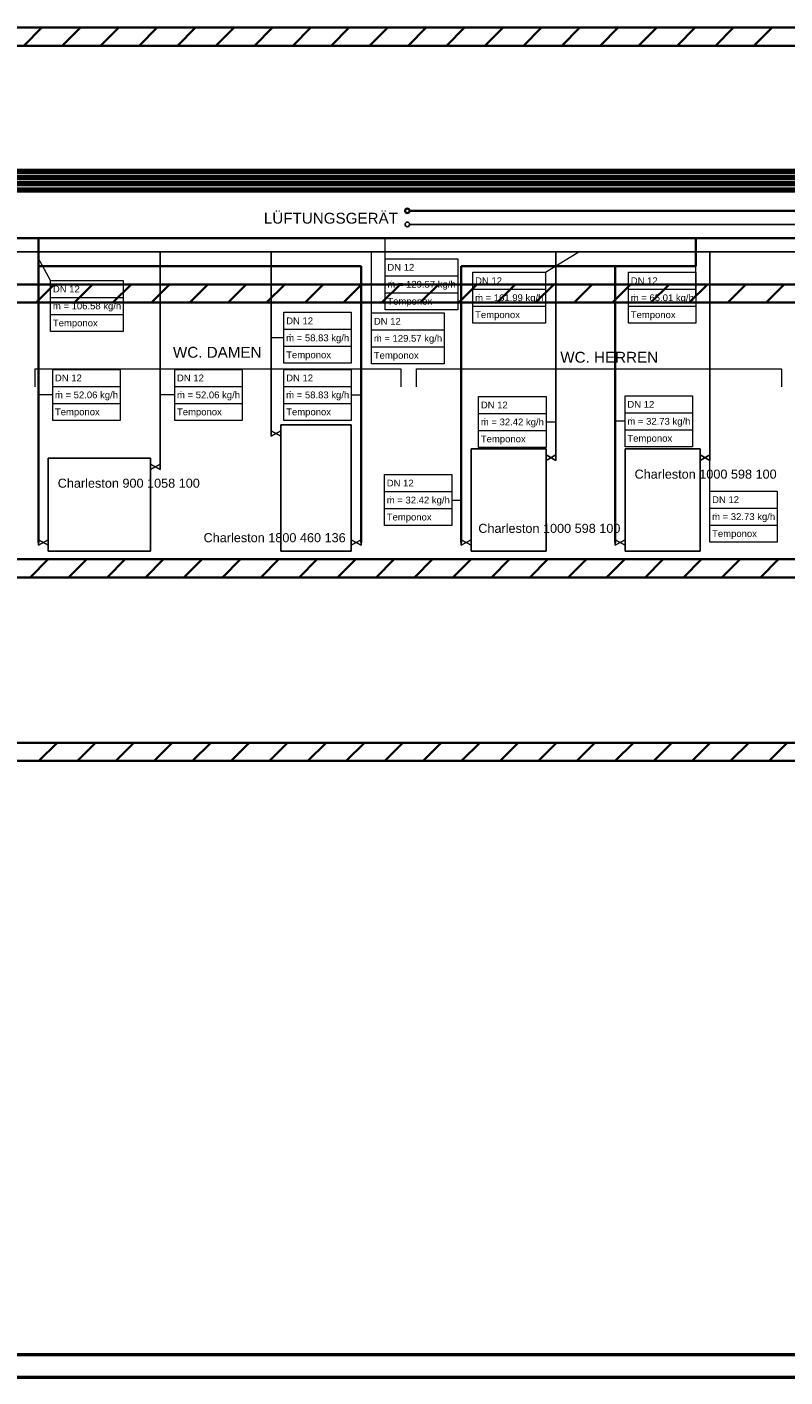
# Model space of a CAD drawing. Extents: x 635 to 1785, y -95 to 499.
# Tile 64 of 110: x 814 to 981, y -95 to 203. Entities that reach past the tile are written whole.
import ezdxf
from ezdxf.lldxf.tags import DXFTag

# ---------------------------------------------------------------- set-up
doc = ezdxf.new("R2010")
doc.units = 0
doc.layers.get('0').update_dxf_attribs({"lineweight": 35})
for name, color, linetype, lineweight, true_color in [('A_Wand_allgemein', 7, 'Continuous', 35, 0x585858), ('H_Ruecklauf', 5, 'Continuous', 35, 0x0000ff), ('H_Ruecklauf_Beschriftung', 5, 'Continuous', 18, 0x0000ff), ('H_Vorlauf', 1, 'Continuous', 25, 0xff0000), ('H_Vorlauf_Beschriftung', 1, 'Continuous', 18, 0xff0000), ('Heizkörper', 9, 'Continuous', 25, 0x808080), ('L_Klimageraet', 7, 'Continuous', 35, 0xababab), ('Rahmen', 7, 'Continuous', 35, 0x009900), ('Rohrleitung', 1, 'Continuous', 35, 0xff0000), ('Rohrleitung-Shading', 1, 'Continuous', 35, 0xff0000)]:
    doc.layers.add(name, color=color, linetype=linetype, lineweight=lineweight, true_color=true_color)
doc.layers.add('Raumnummerierung', color=7, linetype='Continuous', lineweight=18)
doc.layers.add('Symbole', color=7, linetype='Continuous', lineweight=13)
doc.styles.get("Standard").update_dxf_attribs({"font": 'arial.ttf'})
tags = doc.linetypes.add('fein_strichliert', pattern=[4, 1, -2, 1]).pattern_tags.tags
tags[8:9] = [DXFTag(74, 4), DXFTag(75, 0), DXFTag(340, '0'), DXFTag(46, 0.0), DXFTag(50, 0.0), DXFTag(44, 0.0), DXFTag(45, 0.0)]
tags[6:7] = [DXFTag(74, 4), DXFTag(75, 0), DXFTag(340, '0'), DXFTag(46, 0.0), DXFTag(50, 0.0), DXFTag(44, 0.0), DXFTag(45, 0.0)]
tags[4:5] = [DXFTag(74, 4), DXFTag(75, 0), DXFTag(340, '0'), DXFTag(46, 0.0), DXFTag(50, 0.0), DXFTag(44, 0.0), DXFTag(45, 0.0)]
tags = doc.linetypes.add('STRICHPUNKT2', pattern=[12.7, 6.35, -3.175, 0, -3.175]).pattern_tags.tags
tags[10:11] = [DXFTag(74, 4), DXFTag(75, 0), DXFTag(340, '0'), DXFTag(46, 0.0), DXFTag(50, 0.0), DXFTag(44, 0.0), DXFTag(45, 0.0)]
tags[8:9] = [DXFTag(74, 4), DXFTag(75, 0), DXFTag(340, '0'), DXFTag(46, 0.0), DXFTag(50, 0.0), DXFTag(44, 0.0), DXFTag(45, 0.0)]
tags[6:7] = [DXFTag(74, 4), DXFTag(75, 0), DXFTag(340, '0'), DXFTag(46, 0.0), DXFTag(50, 0.0), DXFTag(44, 0.0), DXFTag(45, 0.0)]
tags[4:5] = [DXFTag(74, 4), DXFTag(75, 0), DXFTag(340, '0'), DXFTag(46, 0.0), DXFTag(50, 0.0), DXFTag(44, 0.0), DXFTag(45, 0.0)]

# ---------------------------------------------------------------- blocks, each defined once
blk = doc.blocks.new('Shading-A06HSU8MNL', base_point=(1126.22, 166.63))
at = {"layer": 'Rohrleitung-Shading', "color": 12, "true_color": 0xd90000}
for points in [[(1126.22, 166.97), (1126.22, 167.3), (790.05, 166.97), (790.05, 167.3)], [(1126.22, 166.63), (1126.22, 166.97), (790.05, 166.63), (790.05, 166.97)]]:
    blk.add_solid(points, dxfattribs=at)
blk = doc.blocks.new('Shading-A06HSUEMNL', base_point=(1127.56, 167.98))
at = {"layer": 'Rohrleitung-Shading', "color": 12, "true_color": 0xd90000}
for points in [[(1127.56, 168.32), (1127.56, 168.65), (789.17, 168.32), (789.17, 168.65)], [(1127.56, 167.98), (1127.56, 168.32), (789.17, 167.98), (789.17, 168.32)]]:
    blk.add_solid(points, dxfattribs=at)
blk = doc.blocks.new('Shading-A06HSUFINL', base_point=(1130.43, 170.68))
at = {"layer": 'Rohrleitung-Shading', "color": 12, "true_color": 0xd90000}
for points in [[(1130.43, 171.02), (1130.43, 171.36), (760.93, 171.02), (760.93, 171.36)], [(1130.43, 170.68), (1130.43, 171.02), (760.93, 170.68), (760.93, 171.02)]]:
    blk.add_solid(points, dxfattribs=at)
blk = doc.blocks.new('Shading-A06HSUFWNL', base_point=(1107.21, 169.67))
at = {"layer": 'Rohrleitung-Shading', "color": 12, "true_color": 0xd90000}
for points in [[(1107.21, 170), (763.33, 170), (1107.21, 169.67), (763.33, 169.67)], [(1107.21, 169.67), (763.33, 169.67), (1112.33, 169.33), (763.33, 169.33)]]:
    blk.add_solid(points, dxfattribs=at)
blk = doc.blocks.new('Wand-A06HSUGYNL', base_point=(709.18, 142.1))
at = {"color": 0, "linetype": 'ByBlock', "lineweight": -2, "ltscale": 0.35}
for p, q in [((1135.1, 146.1), (776.3, 146.1)), ((1135.1, 142.1), (713.18, 142.1))]:
    blk.add_line(p, q, dxfattribs=at)
at = {"color": 0, "lineweight": -2}
for p, q in [((815.85, 142.1), (819.85, 146.1)), ((824.34, 142.1), (828.34, 146.1)), ((832.82, 142.1), (836.82, 146.1)), ((841.31, 142.1), (845.31, 146.1)), ((849.79, 142.1), (853.79, 146.1)), ((858.28, 142.1), (862.28, 146.1)), ((866.76, 142.1), (870.76, 146.1)), ((875.25, 142.1), (879.25, 146.1)), ((883.73, 142.1), (887.73, 146.1)), ((892.22, 142.1), (896.22, 146.1)), ((900.7, 142.1), (904.7, 146.1)), ((909.19, 142.1), (913.19, 146.1)), ((917.67, 142.1), (921.67, 146.1)), ((926.16, 142.1), (930.16, 146.1)), ((934.65, 142.1), (938.65, 146.1)), ((943.13, 142.1), (947.13, 146.1)), ((951.62, 142.1), (955.62, 146.1)), ((960.1, 142.1), (964.1, 146.1)), ((968.59, 142.1), (972.59, 146.1)), ((977.07, 142.1), (981.07, 146.1))]:
    blk.add_line(p, q, dxfattribs=at)
blk = doc.blocks.new('Wand-A06HSUH0NL', base_point=(713.18, 40.91))
at = {"color": 0, "linetype": 'ByBlock', "lineweight": -2, "ltscale": 0.35}
for p, q in [((713.18, 44.91), (1135.1, 44.91)), ((713.18, 40.91), (1519.37, 40.91))]:
    blk.add_line(p, q, dxfattribs=at)
at = {"color": 0, "lineweight": -2}
for p, q in [((816.48, 40.91), (820.48, 44.91)), ((824.97, 40.91), (828.97, 44.91)), ((833.45, 40.91), (837.45, 44.91)), ((841.94, 40.91), (845.94, 44.91)), ((850.42, 40.91), (854.42, 44.91)), ((858.91, 40.91), (862.91, 44.91)), ((867.39, 40.91), (871.39, 44.91)), ((875.88, 40.91), (879.88, 44.91)), ((884.36, 40.91), (888.36, 44.91)), ((892.85, 40.91), (896.85, 44.91)), ((901.33, 40.91), (905.33, 44.91)), ((909.82, 40.91), (913.82, 44.91)), ((918.3, 40.91), (922.3, 44.91)), ((926.79, 40.91), (930.79, 44.91)), ((935.27, 40.91), (939.27, 44.91)), ((943.76, 40.91), (947.76, 44.91)), ((952.25, 40.91), (956.25, 44.91)), ((960.73, 40.91), (964.73, 44.91)), ((969.22, 40.91), (973.22, 44.91)), ((977.7, 40.91), (981.7, 44.91))]:
    blk.add_line(p, q, dxfattribs=at)
blk = doc.blocks.new('Wand-A06HSUH6NL', base_point=(713.18, 81.42))
at = {"color": 0, "linetype": 'ByBlock', "lineweight": -2, "ltscale": 0.35}
for p, q in [((713.18, 85.42), (1199.92, 85.42)), ((713.18, 81.42), (1199.92, 81.42))]:
    blk.add_line(p, q, dxfattribs=at)
at = {"color": 0, "lineweight": -2}
for p, q in [((814.56, 81.42), (818.56, 85.42)), ((823.05, 81.42), (827.05, 85.42)), ((831.53, 81.42), (835.53, 85.42)), ((840.02, 81.42), (844.02, 85.42)), ((848.5, 81.42), (852.5, 85.42)), ((856.99, 81.42), (860.99, 85.42)), ((865.47, 81.42), (869.47, 85.42)), ((873.96, 81.42), (877.96, 85.42)), ((882.44, 81.42), (886.44, 85.42)), ((890.93, 81.42), (894.93, 85.42)), ((899.42, 81.42), (903.42, 85.42)), ((907.9, 81.42), (911.9, 85.42)), ((916.39, 81.42), (920.39, 85.42)), ((924.87, 81.42), (928.87, 85.42)), ((933.36, 81.42), (937.36, 85.42)), ((941.84, 81.42), (945.84, 85.42)), ((950.33, 81.42), (954.33, 85.42)), ((958.81, 81.42), (962.81, 85.42)), ((967.3, 81.42), (971.3, 85.42)), ((975.78, 81.42), (979.78, 85.42))]:
    blk.add_line(p, q, dxfattribs=at)
blk = doc.blocks.new('Verbraucher-A06HSUIANL', base_point=(897.32, 158.84))
at = {"color": 0, "lineweight": -2}
blk.add_circle((897.82, 159.34), 0.5, dxfattribs=at)
at = {"layer": 'H_Ruecklauf'}
blk.add_circle((897.82, 162.34), 0.5, dxfattribs=at)
blk = doc.blocks.new('Polygon-A06HSUJENL', base_point=(945.91, 87.21))
at = {"color": 0, "linetype": 'ByBlock', "lineweight": -2, "ltscale": 0.25}
for p, q in [((945.91, 109.76), (945.91, 87.21)), ((962.46, 109.76), (945.91, 109.76)), ((962.46, 87.21), (962.46, 109.76)), ((945.91, 87.21), (962.46, 87.21))]:
    blk.add_line(p, q, dxfattribs=at)
blk = doc.blocks.new('AutoCAD-Punkt-A06HSUJGNL', base_point=(964.63, 107.84))
at = {"color": 0, "lineweight": -2}
blk.add_line((964.63, 107.84), (964.63, 107.84), dxfattribs=at)
blk = doc.blocks.new('AutoCAD-Punkt-A06HSUJINL', base_point=(964.63, 107.84))
at = {"color": 0, "lineweight": -2}
blk.add_line((964.63, 107.84), (964.63, 107.84), dxfattribs=at)
blk = doc.blocks.new('AutoCAD-Punkt-A06HSUJKNL', base_point=(962.46, 107.84))
at = {"color": 0, "lineweight": -2}
blk.add_line((962.46, 107.84), (962.46, 107.84), dxfattribs=at)
blk = doc.blocks.new('Polygon-A06HSUJMNL', base_point=(911.91, 87.21))
at = {"color": 0, "linetype": 'ByBlock', "lineweight": -2, "ltscale": 0.25}
for p, q in [((911.91, 109.76), (911.91, 87.21)), ((928.46, 109.76), (911.91, 109.76)), ((928.46, 87.21), (928.46, 109.76)), ((911.91, 87.21), (928.46, 87.21))]:
    blk.add_line(p, q, dxfattribs=at)
blk = doc.blocks.new('AutoCAD-Punkt-A06HSUJONL', base_point=(930.62, 107.84))
at = {"color": 0, "lineweight": -2}
blk.add_line((930.62, 107.84), (930.62, 107.84), dxfattribs=at)
blk = doc.blocks.new('AutoCAD-Punkt-A06HSUJQNL', base_point=(930.62, 107.84))
at = {"color": 0, "lineweight": -2}
blk.add_line((930.62, 107.84), (930.62, 107.84), dxfattribs=at)
blk = doc.blocks.new('AutoCAD-Punkt-A06HSUJSNL', base_point=(928.46, 107.84))
at = {"color": 0, "lineweight": -2}
blk.add_line((928.46, 107.84), (928.46, 107.84), dxfattribs=at)
blk = doc.blocks.new('AutoCAD-Punkt-A06HSUJUNL', base_point=(943.75, 89.13))
at = {"color": 0, "lineweight": -2}
blk.add_line((943.75, 89.13), (943.75, 89.13), dxfattribs=at)
blk = doc.blocks.new('AutoCAD-Punkt-A06HSUJWNL', base_point=(943.75, 89.13))
at = {"color": 0, "lineweight": -2}
blk.add_line((943.75, 89.13), (943.75, 89.13), dxfattribs=at)
blk = doc.blocks.new('AutoCAD-Punkt-A06HSUJYNL', base_point=(945.91, 89.13))
at = {"color": 0, "lineweight": -2}
blk.add_line((945.91, 89.13), (945.91, 89.13), dxfattribs=at)
blk = doc.blocks.new('AutoCAD-Punkt-A06HSUK0NL', base_point=(909.74, 89.13))
at = {"color": 0, "lineweight": -2}
blk.add_line((909.74, 89.13), (909.74, 89.13), dxfattribs=at)
blk = doc.blocks.new('AutoCAD-Punkt-A06HSUK2NL', base_point=(909.74, 89.13))
at = {"color": 0, "lineweight": -2}
blk.add_line((909.74, 89.13), (909.74, 89.13), dxfattribs=at)
blk = doc.blocks.new('AutoCAD-Punkt-A06HSUK4NL', base_point=(911.91, 89.13))
at = {"color": 0, "lineweight": -2}
blk.add_line((911.91, 89.13), (911.91, 89.13), dxfattribs=at)
blk = doc.blocks.new('Polygon-A06HSUK6NL', base_point=(818.54, 87.21))
at = {"color": 0, "linetype": 'ByBlock', "lineweight": -2, "ltscale": 0.25}
for p, q in [((818.54, 87.21), (818.54, 107.76)), ((818.54, 107.76), (841.09, 107.76)), ((841.09, 107.76), (841.09, 87.21)), ((841.09, 87.21), (818.54, 87.21))]:
    blk.add_line(p, q, dxfattribs=at)
blk = doc.blocks.new('AutoCAD-Punkt-A06HSUK8NL', base_point=(843.26, 105.84))
at = {"color": 0, "lineweight": -2}
blk.add_line((843.26, 105.84), (843.26, 105.84), dxfattribs=at)
blk = doc.blocks.new('AutoCAD-Punkt-A06HSUKANL', base_point=(843.26, 105.84))
at = {"color": 0, "lineweight": -2}
blk.add_line((843.26, 105.84), (843.26, 105.84), dxfattribs=at)
blk = doc.blocks.new('AutoCAD-Punkt-A06HSUKCNL', base_point=(841.09, 105.84))
at = {"color": 0, "lineweight": -2}
blk.add_line((841.09, 105.84), (841.09, 105.84), dxfattribs=at)
blk = doc.blocks.new('AutoCAD-Punkt-A06HSUKENL', base_point=(816.37, 89.13))
at = {"color": 0, "lineweight": -2}
blk.add_line((816.37, 89.13), (816.37, 89.13), dxfattribs=at)
blk = doc.blocks.new('AutoCAD-Punkt-A06HSUKGNL', base_point=(816.37, 89.13))
at = {"color": 0, "lineweight": -2}
blk.add_line((816.37, 89.13), (816.37, 89.13), dxfattribs=at)
blk = doc.blocks.new('AutoCAD-Punkt-A06HSUKINL', base_point=(818.54, 89.13))
at = {"color": 0, "lineweight": -2}
blk.add_line((818.54, 89.13), (818.54, 89.13), dxfattribs=at)
blk = doc.blocks.new('Polygon-A06HSUKKNL', base_point=(869.93, 87.21))
at = {"color": 0, "linetype": 'ByBlock', "lineweight": -2, "ltscale": 0.25}
for p, q in [((869.93, 115.09), (885.46, 115.09)), ((869.93, 87.21), (869.93, 115.09)), ((885.46, 115.09), (885.46, 87.21)), ((885.46, 87.21), (869.93, 87.21))]:
    blk.add_line(p, q, dxfattribs=at)
blk = doc.blocks.new('AutoCAD-Punkt-A06HSUKMNL', base_point=(887.63, 89.13))
at = {"color": 0, "lineweight": -2}
blk.add_line((887.63, 89.13), (887.63, 89.13), dxfattribs=at)
blk = doc.blocks.new('AutoCAD-Punkt-A06HSUKONL', base_point=(887.63, 89.13))
at = {"color": 0, "lineweight": -2}
blk.add_line((887.63, 89.13), (887.63, 89.13), dxfattribs=at)
blk = doc.blocks.new('AutoCAD-Punkt-A06HSUKQNL', base_point=(885.46, 89.13))
at = {"color": 0, "lineweight": -2}
blk.add_line((885.46, 89.13), (885.46, 89.13), dxfattribs=at)
blk = doc.blocks.new('AutoCAD-Punkt-A06HSUKSNL', base_point=(867.76, 113.17))
at = {"color": 0, "lineweight": -2}
blk.add_line((867.76, 113.17), (867.76, 113.17), dxfattribs=at)
blk = doc.blocks.new('AutoCAD-Punkt-A06HSUKUNL', base_point=(867.76, 113.17))
at = {"color": 0, "lineweight": -2}
blk.add_line((867.76, 113.17), (867.76, 113.17), dxfattribs=at)
blk = doc.blocks.new('AutoCAD-Punkt-A06HSUKWNL', base_point=(869.93, 113.17))
at = {"color": 0, "lineweight": -2}
blk.add_line((869.93, 113.17), (869.93, 113.17), dxfattribs=at)
blk = doc.blocks.new('Wand-A06HSVJCNL', base_point=(772.3, 198.79))
at = {"color": 0, "linetype": 'ByBlock', "lineweight": -2, "ltscale": 0.35}
for p, q in [((1135.1, 202.79), (772.3, 202.79)), ((1135.1, 198.79), (776.3, 198.79))]:
    blk.add_line(p, q, dxfattribs=at)
at = {"color": 0, "lineweight": -2}
for p, q in [((813.14, 198.79), (817.14, 202.79)), ((821.63, 198.79), (825.63, 202.79)), ((830.11, 198.79), (834.11, 202.79)), ((838.6, 198.79), (842.6, 202.79)), ((847.08, 198.79), (851.08, 202.79)), ((855.57, 198.79), (859.57, 202.79)), ((864.05, 198.79), (868.05, 202.79)), ((872.54, 198.79), (876.54, 202.79)), ((881.02, 198.79), (885.02, 202.79)), ((889.51, 198.79), (893.51, 202.79)), ((897.99, 198.79), (901.99, 202.79)), ((906.48, 198.79), (910.48, 202.79)), ((914.97, 198.79), (918.97, 202.79)), ((923.45, 198.79), (927.45, 202.79)), ((931.94, 198.79), (935.94, 202.79)), ((940.42, 198.79), (944.42, 202.79)), ((948.91, 198.79), (952.91, 202.79)), ((957.39, 198.79), (961.39, 202.79)), ((965.88, 198.79), (969.88, 202.79)), ((974.36, 198.79), (978.36, 202.79))]:
    blk.add_line(p, q, dxfattribs=at)
blk = doc.blocks.new('Bauteilbeschriftung-A06HSVV8NL', base_point=(964.63, 89.21))
at = {"color": 0, "linetype": 'ByBlock', "lineweight": -2, "ltscale": 0.18}
blk.add_line((964.63, 100.46), (964.63, 107.84), dxfattribs=at)
at = {"color": 0, "lineweight": -2}
for p, q in [((964.63, 100.46), (979.51, 100.46)), ((964.63, 89.21), (964.63, 100.46)), ((979.51, 100.46), (979.51, 89.21)), ((964.63, 96.71), (979.51, 96.71)), ((964.63, 92.96), (979.51, 92.96)), ((979.51, 89.21), (964.63, 89.21))]:
    blk.add_line(p, q, dxfattribs=at)
at = {"color": 0, "linetype": 'ByBlock', "lineweight": -2, "ltscale": 0.18, "char_height": 1.5, "attachment_point": 1}
for s, insert in [('{\\fArial;DN 12}', (965.13, 99.33)), ('{\\fArial;ṁ = 32.73 kg/h}', (965.13, 95.58)), ('{\\fArial;Temponox}', (965.13, 91.83))]:
    blk.add_mtext(s, dxfattribs=dict(at, insert=insert))
blk = doc.blocks.new('Bauteilbeschriftung-A06HSVVANL', base_point=(943.75, 110.25))
at = {"color": 0, "lineweight": -2}
for p, q in [((945.92, 121.5), (960.81, 121.5)), ((945.92, 110.25), (945.92, 121.5)), ((960.81, 121.5), (960.81, 110.25)), ((945.92, 117.75), (960.81, 117.75)), ((945.92, 114), (960.81, 114)), ((960.81, 110.25), (945.92, 110.25))]:
    blk.add_line(p, q, dxfattribs=at)
at = {"color": 0, "linetype": 'ByBlock', "lineweight": -2, "ltscale": 0.18}
blk.add_line((945.92, 115.87), (943.75, 115.87), dxfattribs=at)
at = {"color": 0, "linetype": 'ByBlock', "lineweight": -2, "ltscale": 0.18, "char_height": 1.5, "attachment_point": 1}
for s, insert in [('{\\fArial;DN 12}', (946.42, 120.37)), ('{\\fArial;ṁ = 32.73 kg/h}', (946.42, 116.62)), ('{\\fArial;Temponox}', (946.42, 112.87))]:
    blk.add_mtext(s, dxfattribs=dict(at, insert=insert))
blk = doc.blocks.new('Bauteilbeschriftung-A06HSVVCNL', base_point=(913.57, 110.1))
at = {"color": 0, "lineweight": -2}
for p, q in [((913.57, 121.35), (928.46, 121.35)), ((913.57, 110.1), (913.57, 121.35)), ((928.46, 121.35), (928.46, 110.1)), ((913.57, 117.6), (928.46, 117.6)), ((913.57, 113.85), (928.46, 113.85)), ((928.46, 110.1), (913.57, 110.1))]:
    blk.add_line(p, q, dxfattribs=at)
at = {"color": 0, "linetype": 'ByBlock', "lineweight": -2, "ltscale": 0.18}
blk.add_line((928.46, 115.73), (930.62, 115.73), dxfattribs=at)
at = {"color": 0, "linetype": 'ByBlock', "lineweight": -2, "ltscale": 0.18, "char_height": 1.5, "attachment_point": 1}
for s, insert in [('{\\fArial;DN 12}', (914.07, 120.23)), ('{\\fArial;ṁ = 32.42 kg/h}', (914.07, 116.48)), ('{\\fArial;Temponox}', (914.07, 112.73))]:
    blk.add_mtext(s, dxfattribs=dict(at, insert=insert))
blk = doc.blocks.new('Bauteilbeschriftung-A06HSVVENL', base_point=(892.79, 92.85))
at = {"color": 0, "lineweight": -2}
for p, q in [((892.79, 104.1), (907.67, 104.1)), ((892.79, 92.85), (892.79, 104.1)), ((907.67, 104.1), (907.67, 92.85)), ((892.79, 100.35), (907.67, 100.35)), ((892.79, 96.6), (907.67, 96.6)), ((907.67, 92.85), (892.79, 92.85))]:
    blk.add_line(p, q, dxfattribs=at)
at = {"color": 0, "linetype": 'ByBlock', "lineweight": -2, "ltscale": 0.18}
blk.add_line((907.67, 98.48), (909.74, 98.48), dxfattribs=at)
at = {"color": 0, "linetype": 'ByBlock', "lineweight": -2, "ltscale": 0.18, "char_height": 1.5, "attachment_point": 1}
for s, insert in [('{\\fArial;DN 12}', (893.29, 102.98)), ('{\\fArial;ṁ = 32.42 kg/h}', (893.29, 99.23)), ('{\\fArial;Temponox}', (893.29, 95.48))]:
    blk.add_mtext(s, dxfattribs=dict(at, insert=insert))
blk = doc.blocks.new('Bauteilbeschriftung-A06HSVVGNL', base_point=(946.67, 137.53))
at = {"color": 0, "linetype": 'ByBlock', "lineweight": -2, "ltscale": 0.18}
blk.add_line((961.55, 143.15), (961.55, 150.09), dxfattribs=at)
at = {"color": 0, "lineweight": -2}
for p, q in [((946.67, 148.78), (961.55, 148.78)), ((946.67, 137.53), (946.67, 148.78)), ((961.55, 148.78), (961.55, 137.53)), ((946.67, 145.03), (961.55, 145.03)), ((946.67, 141.28), (961.55, 141.28)), ((961.55, 137.53), (946.67, 137.53))]:
    blk.add_line(p, q, dxfattribs=at)
at = {"color": 0, "linetype": 'ByBlock', "lineweight": -2, "ltscale": 0.18, "char_height": 1.5, "attachment_point": 1}
for s, insert in [('{\\fArial;DN 12}', (947.17, 147.65)), ('{\\fArial;ṁ = 65.01 kg/h}', (947.17, 143.9)), ('{\\fArial;Temponox}', (947.17, 140.15))]:
    blk.add_mtext(s, dxfattribs=dict(at, insert=insert))
blk = doc.blocks.new('Bauteilbeschriftung-A06HSVVINL', base_point=(912.3, 137.53))
at = {"color": 0, "linetype": 'ByBlock', "lineweight": -2, "ltscale": 0.18}
blk.add_line((928.35, 148.78), (935.73, 153.3), dxfattribs=at)
at = {"color": 0, "lineweight": -2}
for p, q in [((912.3, 148.78), (928.35, 148.78)), ((912.3, 137.53), (912.3, 148.78)), ((928.35, 148.78), (928.35, 137.53)), ((912.3, 145.03), (928.35, 145.03)), ((912.3, 141.28), (928.35, 141.28)), ((928.35, 137.53), (912.3, 137.53))]:
    blk.add_line(p, q, dxfattribs=at)
at = {"color": 0, "linetype": 'ByBlock', "lineweight": -2, "ltscale": 0.18, "char_height": 1.5, "attachment_point": 1}
for s, insert in [('{\\fArial;DN 12}', (912.8, 147.65)), ('{\\fArial;ṁ = 161.99 kg/h}', (912.8, 143.9)), ('{\\fArial;Temponox}', (912.8, 140.15))]:
    blk.add_mtext(s, dxfattribs=dict(at, insert=insert))
blk = doc.blocks.new('Bauteilbeschriftung-A06HSVVKNL', base_point=(892.92, 140.5))
at = {"color": 0, "linetype": 'ByBlock', "lineweight": -2, "ltscale": 0.18}
blk.add_line((892.92, 151.75), (892.92, 156.3), dxfattribs=at)
at = {"color": 0, "lineweight": -2}
for p, q in [((892.92, 151.75), (908.97, 151.75)), ((892.92, 140.5), (892.92, 151.75)), ((908.97, 151.75), (908.97, 140.5)), ((892.92, 148), (908.97, 148)), ((892.92, 144.25), (908.97, 144.25)), ((908.97, 140.5), (892.92, 140.5))]:
    blk.add_line(p, q, dxfattribs=at)
at = {"color": 0, "linetype": 'ByBlock', "lineweight": -2, "ltscale": 0.18, "char_height": 1.5, "attachment_point": 1}
for s, insert in [('{\\fArial;DN 12}', (893.42, 150.62)), ('{\\fArial;ṁ = 129.57 kg/h}', (893.42, 146.87)), ('{\\fArial;Temponox}', (893.42, 143.12))]:
    blk.add_mtext(s, dxfattribs=dict(at, insert=insert))
blk = doc.blocks.new('Bauteilbeschriftung-A06HSVVMNL', base_point=(889.94, 128.56))
at = {"color": 0, "linetype": 'ByBlock', "lineweight": -2, "ltscale": 0.18}
blk.add_line((889.94, 139.81), (889.94, 153.3), dxfattribs=at)
at = {"color": 0, "lineweight": -2}
for p, q in [((889.94, 139.81), (905.99, 139.81)), ((889.94, 128.56), (889.94, 139.81)), ((905.99, 139.81), (905.99, 128.56)), ((889.94, 136.06), (905.99, 136.06)), ((889.94, 132.31), (905.99, 132.31)), ((905.99, 128.56), (889.94, 128.56))]:
    blk.add_line(p, q, dxfattribs=at)
at = {"color": 0, "linetype": 'ByBlock', "lineweight": -2, "ltscale": 0.18, "char_height": 1.5, "attachment_point": 1}
for s, insert in [('{\\fArial;DN 12}', (890.44, 138.69)), ('{\\fArial;ṁ = 129.57 kg/h}', (890.44, 134.94)), ('{\\fArial;Temponox}', (890.44, 131.19))]:
    blk.add_mtext(s, dxfattribs=dict(at, insert=insert))
blk = doc.blocks.new('Bauteilbeschriftung-A06HSVVONL', base_point=(870.58, 116.08))
at = {"color": 0, "lineweight": -2}
for p, q in [((870.58, 127.33), (885.46, 127.33)), ((870.58, 116.08), (870.58, 127.33)), ((885.46, 127.33), (885.46, 116.08)), ((870.58, 123.58), (885.46, 123.58)), ((870.58, 119.83), (885.46, 119.83)), ((885.46, 116.08), (870.58, 116.08))]:
    blk.add_line(p, q, dxfattribs=at)
at = {"color": 0, "linetype": 'ByBlock', "lineweight": -2, "ltscale": 0.18}
blk.add_line((885.46, 121.7), (887.47, 121.7), dxfattribs=at)
at = {"color": 0, "linetype": 'ByBlock', "lineweight": -2, "ltscale": 0.18, "char_height": 1.5, "attachment_point": 1}
for s, insert in [('{\\fArial;DN 12}', (871.08, 126.2)), ('{\\fArial;ṁ = 58.83 kg/h}', (871.08, 122.45)), ('{\\fArial;Temponox}', (871.08, 118.7))]:
    blk.add_mtext(s, dxfattribs=dict(at, insert=insert))
blk = doc.blocks.new('Bauteilbeschriftung-A06HSVVQNL', base_point=(867.76, 128.68))
at = {"color": 0, "lineweight": -2}
for p, q in [((870.58, 139.93), (885.46, 139.93)), ((870.58, 128.68), (870.58, 139.93)), ((885.46, 139.93), (885.46, 128.68)), ((870.58, 136.18), (885.46, 136.18)), ((870.58, 132.43), (885.46, 132.43)), ((885.46, 128.68), (870.58, 128.68))]:
    blk.add_line(p, q, dxfattribs=at)
at = {"color": 0, "linetype": 'ByBlock', "lineweight": -2, "ltscale": 0.18}
blk.add_line((870.58, 134.3), (867.76, 134.3), dxfattribs=at)
at = {"color": 0, "linetype": 'ByBlock', "lineweight": -2, "ltscale": 0.18, "char_height": 1.5, "attachment_point": 1}
for s, insert in [('{\\fArial;DN 12}', (871.08, 138.8)), ('{\\fArial;ṁ = 58.83 kg/h}', (871.08, 135.05)), ('{\\fArial;Temponox}', (871.08, 131.3))]:
    blk.add_mtext(s, dxfattribs=dict(at, insert=insert))
blk = doc.blocks.new('Bauteilbeschriftung-A06HSVVSNL', base_point=(843.26, 116.08))
at = {"color": 0, "lineweight": -2}
for p, q in [((846.47, 127.33), (861.36, 127.33)), ((846.47, 116.08), (846.47, 127.33)), ((861.36, 127.33), (861.36, 116.08)), ((846.47, 123.58), (861.36, 123.58)), ((846.47, 119.83), (861.36, 119.83)), ((861.36, 116.08), (846.47, 116.08))]:
    blk.add_line(p, q, dxfattribs=at)
at = {"color": 0, "linetype": 'ByBlock', "lineweight": -2, "ltscale": 0.18}
blk.add_line((846.47, 121.7), (843.26, 121.7), dxfattribs=at)
at = {"color": 0, "linetype": 'ByBlock', "lineweight": -2, "ltscale": 0.18, "char_height": 1.5, "attachment_point": 1}
for s, insert in [('{\\fArial;DN 12}', (846.97, 126.2)), ('{\\fArial;ṁ = 52.06 kg/h}', (846.97, 122.45)), ('{\\fArial;Temponox}', (846.97, 118.7))]:
    blk.add_mtext(s, dxfattribs=dict(at, insert=insert))
blk = doc.blocks.new('Bauteilbeschriftung-A06HSVVYNL', base_point=(816.37, 116.08))
at = {"color": 0, "lineweight": -2}
for p, q in [((819.52, 127.33), (834.41, 127.33)), ((819.52, 116.08), (819.52, 127.33)), ((834.41, 127.33), (834.41, 116.08)), ((819.52, 123.58), (834.41, 123.58)), ((819.52, 119.83), (834.41, 119.83)), ((834.41, 116.08), (819.52, 116.08))]:
    blk.add_line(p, q, dxfattribs=at)
at = {"color": 0, "linetype": 'ByBlock', "lineweight": -2, "ltscale": 0.18}
blk.add_line((819.52, 121.7), (816.37, 121.7), dxfattribs=at)
at = {"color": 0, "linetype": 'ByBlock', "lineweight": -2, "ltscale": 0.18, "char_height": 1.5, "attachment_point": 1}
for s, insert in [('{\\fArial;DN 12}', (820.02, 126.2)), ('{\\fArial;ṁ = 52.06 kg/h}', (820.02, 122.45)), ('{\\fArial;Temponox}', (820.02, 118.7))]:
    blk.add_mtext(s, dxfattribs=dict(at, insert=insert))
blk = doc.blocks.new('Bauteilbeschriftung-A06HSVW0NL', base_point=(816.37, 135.7))
at = {"color": 0, "linetype": 'ByBlock', "lineweight": -2, "ltscale": 0.18}
blk.add_line((819.07, 146.95), (816.37, 151.79), dxfattribs=at)
at = {"color": 0, "lineweight": -2}
for p, q in [((819.07, 146.95), (835.12, 146.95)), ((819.07, 135.7), (819.07, 146.95)), ((835.12, 146.95), (835.12, 135.7)), ((819.07, 143.2), (835.12, 143.2)), ((819.07, 139.45), (835.12, 139.45)), ((835.12, 135.7), (819.07, 135.7))]:
    blk.add_line(p, q, dxfattribs=at)
at = {"color": 0, "linetype": 'ByBlock', "lineweight": -2, "ltscale": 0.18, "char_height": 1.5, "attachment_point": 1}
for s, insert in [('{\\fArial;DN 12}', (819.57, 145.83)), ('{\\fArial;ṁ = 106.58 kg/h}', (819.57, 142.08)), ('{\\fArial;Temponox}', (819.57, 138.33))]:
    blk.add_mtext(s, dxfattribs=dict(at, insert=insert))
blk = doc.blocks.new('Stahlrohr nach DIN 2448-A06HSW28NL', base_point=(760.93, 170.68))
at = {"color": 0, "linetype": 'ByBlock', "lineweight": -2, "ltscale": 0.35}
for p, q in [((1130.43, 171.36), (760.93, 171.36)), ((760.93, 170.68), (1130.43, 170.68))]:
    blk.add_line(p, q, dxfattribs=at)
at = {"color": 0, "linetype": 'STRICHPUNKT2', "lineweight": 25, "ltscale": 0.25}
blk.add_line((760.93, 171.02), (1130.43, 171.02), dxfattribs=at)
blk = doc.blocks.new('Stahlrohr nach DIN 2448-A06HSW2GNL', base_point=(763.33, 169.33))
at = {"color": 0, "linetype": 'ByBlock', "lineweight": -2, "ltscale": 0.35}
for p, q in [((1130.52, 170), (763.33, 170)), ((763.33, 169.33), (1130.52, 169.33))]:
    blk.add_line(p, q, dxfattribs=at)
at = {"color": 0, "linetype": 'STRICHPUNKT2', "lineweight": 25, "ltscale": 0.25}
blk.add_line((1130.52, 169.67), (763.33, 169.67), dxfattribs=at)
blk = doc.blocks.new('Stahlrohr nach DIN 2448-A06HSW2ONL', base_point=(789.17, 167.98))
at = {"color": 0, "linetype": 'ByBlock', "lineweight": -2, "ltscale": 0.35}
for p, q in [((1127.56, 168.65), (789.17, 168.65)), ((789.17, 167.98), (1127.56, 167.98))]:
    blk.add_line(p, q, dxfattribs=at)
at = {"color": 0, "linetype": 'STRICHPUNKT2', "lineweight": 25, "ltscale": 0.25}
blk.add_line((789.17, 168.32), (1127.56, 168.32), dxfattribs=at)
blk = doc.blocks.new('Stahlrohr nach DIN 2448-A06HSW2WNL', base_point=(790.05, 166.63))
at = {"color": 0, "linetype": 'ByBlock', "lineweight": -2, "ltscale": 0.35}
for p, q in [((1126.22, 167.3), (790.05, 167.3)), ((790.05, 166.63), (1126.22, 166.63))]:
    blk.add_line(p, q, dxfattribs=at)
at = {"color": 0, "linetype": 'STRICHPUNKT2', "lineweight": 25, "ltscale": 0.25}
blk.add_line((790.05, 166.97), (1126.22, 166.97), dxfattribs=at)

msp = doc.modelspace()

# ---------------------------------------------------------------- linework, layer by layer
at = {"layer": 'H_Ruecklauf', "linetype": 'fein_strichliert', "ltscale": 0.35}
for p, q in [((1119.76, 162.31), (898.32, 162.34)), ((1114.91, 156.3), (801.57, 156.3)), ((816.37, 150.09), (816.37, 156.3)), ((961.55, 150.09), (961.55, 156.3)), ((816.37, 89.13), (816.37, 150.09)), ((816.37, 150.09), (887.63, 150.09)), ((887.63, 150.09), (887.63, 89.13)), ((909.74, 89.13), (909.74, 150.09)), ((909.74, 150.09), (961.55, 150.09)), ((943.75, 89.13), (943.75, 150.09))]:
    msp.add_line(p, q, dxfattribs=at)
at = {"layer": 'H_Vorlauf', "ltscale": 0.25}
for p, q in [((1116.76, 159.34), (898.32, 159.34)), ((1114.91, 153.3), (781.69, 153.3)), ((843.26, 105.84), (843.26, 153.3)), ((867.76, 113.17), (867.76, 153.3)), ((930.62, 107.84), (930.62, 153.19)), ((964.63, 153.3), (964.63, 147.4)), ((964.63, 107.84), (964.63, 147.4))]:
    msp.add_line(p, q, dxfattribs=at)
at = {"layer": 'Rahmen', "lineweight": 50, "ltscale": 0.5}
for points in [[(1785.06, -95.11), (1785.06, 498.89), (635.06, 498.89), (635.06, -95.11), (1435.06, -95.11), (1685.06, -95.11), (1785.06, -95.11)], [(1780.06, -90.11), (1780.06, 493.89), (660.06, 493.89), (660.06, -90.11), (1430.06, -90.11), (1680.06, -90.11), (1780.06, -90.11)]]:
    msp.add_lwpolyline(points, close=True, dxfattribs=at)
at = {"layer": 'Raumnummerierung', "ltscale": 0.18}
for p, q in [((815.56, 127.48), (815.56, 123.48)), ((815.56, 127.48), (896.39, 127.48)), ((896.39, 127.48), (896.39, 123.48)), ((899.81, 127.48), (899.81, 123.48)), ((899.81, 127.48), (980.48, 127.48)), ((980.48, 127.48), (980.48, 123.48))]:
    msp.add_line(p, q, dxfattribs=at)
at = {"layer": 'Symbole', "color": 7, "linetype": 'Continuous', "ltscale": 0.00793}
for p, q in [((867.76, 113.77), (867.76, 112.57)), ((867.76, 112.57), (867.76, 113.77)), ((867.76, 113.77), (867.76, 113.77)), ((867.76, 112.57), (869.93, 113.77)), ((869.93, 113.77), (867.76, 112.57)), ((869.93, 112.57), (867.76, 113.77)), ((867.76, 113.77), (867.76, 113.77)), ((867.76, 113.77), (869.93, 112.57)), ((869.93, 113.77), (869.93, 113.77)), ((869.93, 113.77), (869.93, 112.57)), ((869.93, 112.57), (869.93, 113.77)), ((869.93, 113.77), (869.93, 113.77)), ((867.76, 112.57), (867.76, 112.57)), ((867.76, 112.57), (867.76, 112.57)), ((869.93, 112.57), (869.93, 112.57)), ((869.93, 112.57), (869.93, 112.57)), ((930.62, 107.24), (928.46, 108.44)), ((928.46, 108.44), (928.46, 108.44)), ((928.46, 108.44), (930.62, 107.24)), ((928.46, 107.24), (930.62, 108.44)), ((930.62, 108.44), (928.46, 107.24)), ((928.46, 108.44), (928.46, 107.24)), ((928.46, 107.24), (928.46, 108.44)), ((928.46, 108.44), (928.46, 108.44)), ((930.62, 108.44), (930.62, 107.24)), ((930.62, 107.24), (930.62, 108.44)), ((930.62, 108.44), (930.62, 108.44)), ((930.62, 108.44), (930.62, 108.44)), ((964.63, 107.24), (962.46, 108.44)), ((962.46, 108.44), (962.46, 108.44)), ((962.46, 108.44), (964.63, 107.24)), ((962.46, 107.24), (964.63, 108.44)), ((964.63, 108.44), (962.46, 107.24)), ((962.46, 108.44), (962.46, 107.24)), ((962.46, 107.24), (962.46, 108.44)), ((962.46, 108.44), (962.46, 108.44)), ((964.63, 108.44), (964.63, 107.24)), ((964.63, 107.24), (964.63, 108.44)), ((964.63, 108.44), (964.63, 108.44)), ((964.63, 108.44), (964.63, 108.44)), ((843.26, 105.24), (841.09, 106.44)), ((841.09, 106.44), (841.09, 106.44)), ((841.09, 106.44), (843.26, 105.24)), ((841.09, 105.24), (843.26, 106.44)), ((843.26, 106.44), (841.09, 105.24)), ((841.09, 106.44), (841.09, 105.24)), ((841.09, 105.24), (841.09, 106.44)), ((841.09, 106.44), (841.09, 106.44)), ((841.09, 105.24), (841.09, 105.24)), ((841.09, 105.24), (841.09, 105.24)), ((843.26, 106.44), (843.26, 105.24)), ((843.26, 105.24), (843.26, 106.44)), ((843.26, 106.44), (843.26, 106.44)), ((843.26, 106.44), (843.26, 106.44)), ((843.26, 105.24), (843.26, 105.24)), ((843.26, 105.24), (843.26, 105.24)), ((928.46, 107.24), (928.46, 107.24)), ((928.46, 107.24), (928.46, 107.24)), ((930.62, 107.24), (930.62, 107.24)), ((930.62, 107.24), (930.62, 107.24)), ((962.46, 107.24), (962.46, 107.24)), ((962.46, 107.24), (962.46, 107.24)), ((964.63, 107.24), (964.63, 107.24)), ((964.63, 107.24), (964.63, 107.24)), ((816.37, 88.54), (816.37, 89.73)), ((816.37, 89.73), (816.37, 89.73)), ((816.37, 89.73), (816.37, 88.54)), ((816.37, 89.73), (818.54, 88.54)), ((818.54, 88.54), (816.37, 89.73)), ((816.37, 89.73), (816.37, 89.73)), ((818.54, 89.73), (816.37, 88.54)), ((816.37, 88.54), (818.54, 89.73)), ((818.54, 89.73), (818.54, 89.73)), ((818.54, 88.54), (818.54, 89.73)), ((818.54, 89.73), (818.54, 89.73)), ((818.54, 89.73), (818.54, 88.54)), ((887.63, 89.73), (885.46, 88.54)), ((885.46, 88.54), (887.63, 89.73)), ((885.46, 89.73), (887.63, 88.54)), ((887.63, 88.54), (885.46, 89.73)), ((885.46, 89.73), (885.46, 89.73)), ((885.46, 88.54), (885.46, 89.73)), ((885.46, 89.73), (885.46, 89.73)), ((885.46, 89.73), (885.46, 88.54)), ((887.63, 88.54), (887.63, 89.73)), ((887.63, 89.73), (887.63, 89.73)), ((887.63, 89.73), (887.63, 88.54)), ((887.63, 89.73), (887.63, 89.73)), ((909.74, 88.54), (909.74, 89.73)), ((909.74, 89.73), (909.74, 89.73)), ((909.74, 89.73), (909.74, 88.54)), ((909.74, 89.73), (911.91, 88.54)), ((911.91, 88.54), (909.74, 89.73)), ((909.74, 89.73), (909.74, 89.73)), ((911.91, 89.73), (909.74, 88.54)), ((909.74, 88.54), (911.91, 89.73)), ((911.91, 89.73), (911.91, 89.73)), ((911.91, 88.54), (911.91, 89.73)), ((911.91, 89.73), (911.91, 89.73)), ((911.91, 89.73), (911.91, 88.54)), ((943.75, 88.54), (943.75, 89.73)), ((943.75, 89.73), (943.75, 89.73)), ((943.75, 89.73), (943.75, 88.54)), ((943.75, 89.73), (945.91, 88.54)), ((945.91, 88.54), (943.75, 89.73)), ((943.75, 89.73), (943.75, 89.73)), ((945.91, 89.73), (943.75, 88.54)), ((943.75, 88.54), (945.91, 89.73)), ((945.91, 89.73), (945.91, 89.73)), ((945.91, 88.54), (945.91, 89.73)), ((945.91, 89.73), (945.91, 89.73)), ((945.91, 89.73), (945.91, 88.54)), ((816.37, 88.54), (816.37, 88.54)), ((816.37, 88.54), (816.37, 88.54)), ((818.54, 88.54), (818.54, 88.54)), ((818.54, 88.54), (818.54, 88.54)), ((885.46, 88.54), (885.46, 88.54)), ((885.46, 88.54), (885.46, 88.54)), ((887.63, 88.54), (887.63, 88.54)), ((887.63, 88.54), (887.63, 88.54)), ((909.74, 88.54), (909.74, 88.54)), ((909.74, 88.54), (909.74, 88.54)), ((911.91, 88.54), (911.91, 88.54)), ((911.91, 88.54), (911.91, 88.54)), ((943.75, 88.54), (943.75, 88.54)), ((943.75, 88.54), (943.75, 88.54)), ((945.91, 88.54), (945.91, 88.54)), ((945.91, 88.54), (945.91, 88.54))]:
    msp.add_line(p, q, dxfattribs=at)

# ---------------------------------------------------------------- block references
at = {"layer": 'A_Wand_allgemein', "ltscale": 0.35}
for name, p in [('Wand-A06HSVJCNL', (772.3, 198.79)), ('Wand-A06HSUGYNL', (709.18, 142.1)), ('Wand-A06HSUH6NL', (713.18, 81.42)), ('Wand-A06HSUH0NL', (713.18, 40.91))]:
    msp.add_blockref(name, p, dxfattribs=at)
at = {"layer": 'H_Ruecklauf_Beschriftung', "ltscale": 0.18}
for name, p in [('Bauteilbeschriftung-A06HSVVKNL', (892.92, 140.5)), ('Bauteilbeschriftung-A06HSVW0NL', (816.37, 135.7)), ('Bauteilbeschriftung-A06HSVVGNL', (946.67, 137.53)), ('Bauteilbeschriftung-A06HSVVYNL', (816.37, 116.08)), ('Bauteilbeschriftung-A06HSVVONL', (870.58, 116.08)), ('Bauteilbeschriftung-A06HSVVANL', (943.75, 110.25)), ('Bauteilbeschriftung-A06HSVVENL', (892.79, 92.85))]:
    msp.add_blockref(name, p, dxfattribs=at)
at = {"layer": 'H_Vorlauf', "ltscale": 0.25}
msp.add_blockref('Verbraucher-A06HSUIANL', (897.32, 158.84), dxfattribs=at)
at = {"layer": 'H_Vorlauf_Beschriftung', "ltscale": 0.18}
for name, p in [('Bauteilbeschriftung-A06HSVVMNL', (889.94, 128.56)), ('Bauteilbeschriftung-A06HSVVINL', (912.3, 137.53)), ('Bauteilbeschriftung-A06HSVVQNL', (867.76, 128.68)), ('Bauteilbeschriftung-A06HSVVSNL', (843.26, 116.08)), ('Bauteilbeschriftung-A06HSVVCNL', (913.57, 110.1)), ('Bauteilbeschriftung-A06HSVV8NL', (964.63, 89.21))]:
    msp.add_blockref(name, p, dxfattribs=at)
at = {"layer": 'Heizkörper', "ltscale": 0.25}
for name, p in [('Polygon-A06HSUKKNL', (869.93, 87.21)), ('Polygon-A06HSUK6NL', (818.54, 87.21)), ('Polygon-A06HSUJMNL', (911.91, 87.21)), ('Polygon-A06HSUJENL', (945.91, 87.21))]:
    msp.add_blockref(name, p, dxfattribs=at)
at = {"layer": 'Rohrleitung'}
for name, p in [('Shading-A06HSUFINL', (1130.43, 170.68)), ('Shading-A06HSUFWNL', (1107.21, 169.67)), ('Shading-A06HSUEMNL', (1127.56, 167.98)), ('Shading-A06HSU8MNL', (1126.22, 166.63))]:
    msp.add_blockref(name, p, dxfattribs=at)
at = {"layer": 'Rohrleitung', "ltscale": 0.35}
for name, p in [('Stahlrohr nach DIN 2448-A06HSW28NL', (760.93, 170.68)), ('Stahlrohr nach DIN 2448-A06HSW2GNL', (763.33, 169.33)), ('Stahlrohr nach DIN 2448-A06HSW2ONL', (789.17, 167.98)), ('Stahlrohr nach DIN 2448-A06HSW2WNL', (790.05, 166.63))]:
    msp.add_blockref(name, p, dxfattribs=at)
at = {"layer": 'Symbole', "color": 7, "linetype": 'Continuous', "ltscale": 0.0325}
for name, p in [('AutoCAD-Punkt-A06HSUKSNL', (867.76, 113.17)), ('AutoCAD-Punkt-A06HSUJONL', (930.62, 107.84)), ('AutoCAD-Punkt-A06HSUJGNL', (964.63, 107.84)), ('AutoCAD-Punkt-A06HSUK8NL', (843.26, 105.84)), ('AutoCAD-Punkt-A06HSUKENL', (816.37, 89.13)), ('AutoCAD-Punkt-A06HSUKMNL', (887.63, 89.13)), ('AutoCAD-Punkt-A06HSUK0NL', (909.74, 89.13)), ('AutoCAD-Punkt-A06HSUJUNL', (943.75, 89.13))]:
    msp.add_blockref(name, p, dxfattribs=at)
at = {"layer": 'Symbole', "color": 7, "linetype": 'Continuous', "ltscale": 0.0195}
for name, p in [('AutoCAD-Punkt-A06HSUKUNL', (867.76, 113.17)), ('AutoCAD-Punkt-A06HSUKWNL', (869.93, 113.17)), ('AutoCAD-Punkt-A06HSUJSNL', (928.46, 107.84)), ('AutoCAD-Punkt-A06HSUJQNL', (930.62, 107.84)), ('AutoCAD-Punkt-A06HSUJKNL', (962.46, 107.84)), ('AutoCAD-Punkt-A06HSUJINL', (964.63, 107.84)), ('AutoCAD-Punkt-A06HSUKCNL', (841.09, 105.84)), ('AutoCAD-Punkt-A06HSUKANL', (843.26, 105.84)), ('AutoCAD-Punkt-A06HSUKGNL', (816.37, 89.13)), ('AutoCAD-Punkt-A06HSUKINL', (818.54, 89.13)), ('AutoCAD-Punkt-A06HSUKQNL', (885.46, 89.13)), ('AutoCAD-Punkt-A06HSUKONL', (887.63, 89.13)), ('AutoCAD-Punkt-A06HSUK2NL', (909.74, 89.13)), ('AutoCAD-Punkt-A06HSUK4NL', (911.91, 89.13)), ('AutoCAD-Punkt-A06HSUJWNL', (943.75, 89.13)), ('AutoCAD-Punkt-A06HSUJYNL', (945.91, 89.13))]:
    msp.add_blockref(name, p, dxfattribs=at)

# ---------------------------------------------------------------- texts
at = {"layer": 'L_Klimageraet', "color": 7, "ltscale": 0.35, "attachment_point": 1}
for s, insert, char_height in [('{\\fArial;LÜFTUNGSGERÄT}', (866.15, 161.91), 2.4), ('{\\fArial;WC. DAMEN}', (846.08, 132.31), 2.4), ('{\\fArial;WC. HERREN}', (931.61, 131.21), 2.4), ('{\\fArial;Charleston 1000 598 100}', (948.01, 105.21), 2), ('{\\fArial;Charleston 900 1058 100}', (820.64, 103.21), 2), ('{\\fArial;Charleston 1000 598 100}', (913.5, 93.24), 2), ('{\\fArial;Charleston 1800 460 136}', (852.84, 91.18), 2)]:
    msp.add_mtext(s, dxfattribs=dict(at, insert=insert, char_height=char_height))

doc.saveas('drawing.dxf')
